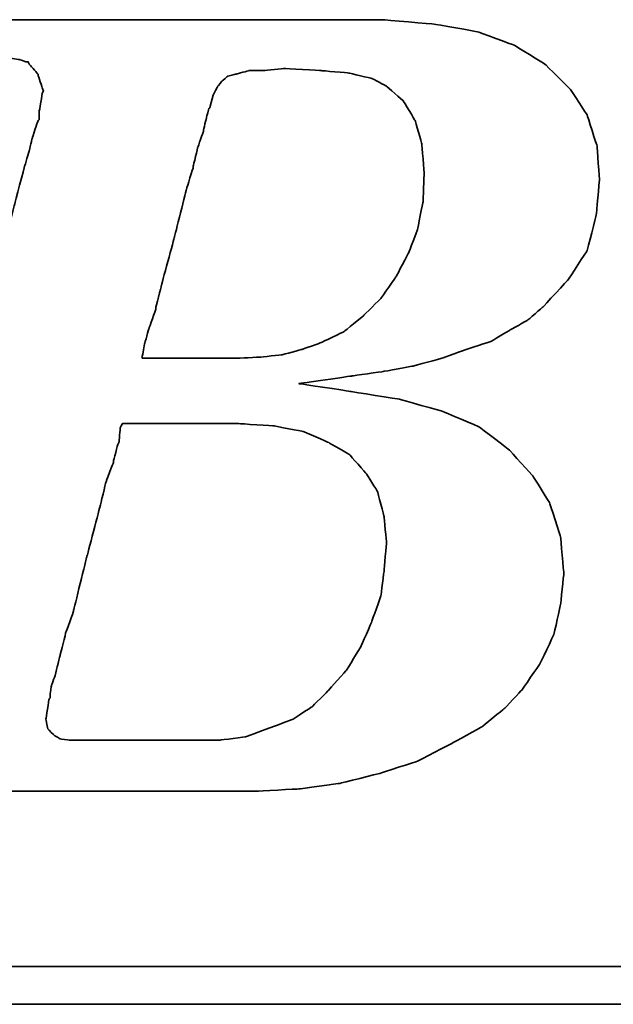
# Model space of a CAD drawing. Header units: millimetres. Extents: x -75 to 179, y -404 to -275.
# Tile 30 of 47: x 94.48 to 96.66, y -337.91 to -334.3. Entities that reach past the tile are written whole.
import ezdxf

# ---------------------------------------------------------------- set-up
doc = ezdxf.new("R2010")
doc.units = ezdxf.units.MM
doc.header["$LTSCALE"] = 0.1
doc.layers.add('CHA', color=7, linetype='CONTINUOUS')
doc.layers.add('layer 1', color=7, linetype='CONTINUOUS')

# ---------------------------------------------------------------- blocks, each defined once
blk = doc.blocks.new('TBI MOTION logo(完整正式版)')
at = {"layer": 'layer 1', "color": 22, "lineweight": 35}
for points, knots in [([(-64.65375, -6.86375), (-64.65375, -6.86375), (-64.84375, -7.29625), (-64.84375, -7.29625), (-64.84375, -7.29625), (-64.84375, -7.29625), (-64.86875, -7.34375), (-64.86875, -7.34375), (-64.86875, -7.34375), (-64.86875, -7.34375), (-64.86875, -7.36875), (-64.86875, -7.36875), (-64.86875, -7.36875), (-64.86875, -7.36875), (-65.15375, -7.65375), (-65.15375, -7.65375), (-65.15375, -7.65375), (-65.15375, -7.65375), (-65.17875, -7.65375), (-65.17875, -7.65375), (-65.17875, -7.65375), (-65.17875, -7.65375), (-65.20375, -7.67875), (-65.20375, -7.67875), (-65.20375, -7.67875), (-65.20375, -7.67875), (-65.58875, -7.87125), (-65.58875, -7.87125), (-65.58875, -7.87125), (-65.58875, -7.87125), (-65.63375, -7.87125), (-65.63375, -7.87125), (-65.63375, -7.87125), (-65.63375, -7.87125), (-65.65875, -7.89375), (-65.65875, -7.89375), (-65.65875, -7.89375), (-65.65875, -7.89375), (-66.09375, -7.94375), (-66.09375, -7.94375), (-66.09375, -7.94375), (-66.09375, -7.94375), (-66.11375, -7.94375), (-66.11375, -7.94375), (-66.11375, -7.94375), (-66.11375, -7.94375), (-66.16375, -7.94375), (-66.16375, -7.94375), (-66.16375, -7.94375), (-66.16375, -7.94375), (-66.30875, -7.94375), (-66.30875, -7.94375), (-66.30875, -7.94375), (-66.30875, -7.94375), (-66.69375, -7.94375), (-66.69375, -7.94375), (-66.69375, -7.94375), (-66.69375, -7.94375), (-67.07375, -7.94375), (-67.07375, -7.94375), (-67.07375, -7.94375), (-67.07375, -7.94375), (-67.12375, -7.94375), (-67.12375, -7.94375), (-67.12375, -7.94375), (-67.12375, -7.94375), (-67.12375, -7.96625), (-67.12375, -7.96625), (-67.12375, -7.96625), (-67.12375, -7.96625), (-67.14875, -7.99125), (-67.14875, -7.99125), (-67.14875, -7.99125), (-67.14875, -7.99125), (-67.24375, -8.34875), (-67.24375, -8.34875), (-67.24375, -8.34875), (-67.24375, -8.34875), (-67.31375, -8.68625), (-67.31375, -8.68625), (-67.31375, -8.68625), (-67.31375, -8.68625), (-67.26875, -8.68625), (-67.26875, -8.68625), (-67.26875, -8.68625), (-67.26875, -8.68625), (-67.07375, -8.68625), (-67.07375, -8.68625), (-67.07375, -8.68625), (-67.07375, -8.68625), (-66.54875, -8.68625), (-66.54875, -8.68625), (-66.54875, -8.68625), (-66.54875, -8.68625), (-65.82625, -8.68625), (-65.82625, -8.68625), (-65.82625, -8.68625), (-65.82625, -8.68625), (-65.01375, -8.68625), (-65.01375, -8.68625), (-65.01375, -8.68625), (-65.01375, -8.68625), (-64.05375, -8.68625), (-64.05375, -8.68625), (-64.05375, -8.68625), (-64.05375, -8.68625), (-62.08375, -8.68625), (-62.08375, -8.68625), (-62.08375, -8.68625), (-62.08375, -8.68625), (-60.06875, -8.68625), (-60.06875, -8.68625), (-60.06875, -8.68625), (-60.06875, -8.68625), (-59.10875, -8.68625), (-59.10875, -8.68625), (-59.10875, -8.68625), (-59.10875, -8.68625), (-58.29375, -8.68625), (-58.29375, -8.68625), (-58.29375, -8.68625), (-58.29375, -8.68625), (-57.57375, -8.68625), (-57.57375, -8.68625), (-57.57375, -8.68625), (-57.57375, -8.68625), (-57.04875, -8.68625), (-57.04875, -8.68625), (-57.04875, -8.68625), (-57.04875, -8.68625), (-56.85375, -8.68625), (-56.85375, -8.68625), (-56.85375, -8.68625), (-56.85375, -8.68625), (-56.70875, -8.68625), (-56.70875, -8.68625), (-56.70875, -8.68625), (-56.70875, -8.68625), (-56.61375, -8.68625), (-56.61375, -8.68625), (-56.61375, -8.68625), (-56.61375, -8.68625), (-56.56875, -8.68625), (-56.56875, -8.68625), (-56.56875, -8.68625), (-56.56875, -8.68625), (-55.65375, -8.63875), (-55.65375, -8.63875), (-55.65375, -8.63875), (-55.65375, -8.63875), (-54.76875, -8.51875), (-54.76875, -8.51875), (-54.76875, -8.51875), (-54.76875, -8.51875), (-53.90375, -8.30375), (-53.90375, -8.30375), (-53.90375, -8.30375), (-53.90375, -8.30375), (-53.08875, -8.03875), (-53.08875, -8.03875), (-53.08875, -8.03875), (-53.08875, -8.03875), (-52.34375, -7.65375), (-52.34375, -7.65375), (-52.34375, -7.65375), (-52.34375, -7.65375), (-51.69875, -7.29625), (-51.69875, -7.29625), (-51.69875, -7.29625), (-51.69875, -7.29625), (-51.21875, -6.91125), (-51.21875, -6.91125), (-51.21875, -6.91125), (-51.21875, -6.91125), (-50.83375, -6.50375), (-50.83375, -6.50375), (-50.83375, -6.50375), (-50.83375, -6.50375), (-50.44875, -5.94875), (-50.44875, -5.94875), (-50.44875, -5.94875), (-50.44875, -5.94875), (-50.13875, -5.30375), (-50.13875, -5.30375), (-50.13875, -5.30375), (-50.13875, -5.30375), (-49.99375, -4.65375), (-49.99375, -4.65375), (-49.99375, -4.65375), (-49.99375, -4.65375), (-49.92375, -3.98375), (-49.92375, -3.98375), (-49.92375, -3.98375), (-49.92375, -3.98375), (-49.99375, -3.19374), (-49.99375, -3.19374), (-49.99375, -3.19374), (-49.99375, -3.19374), (-50.23374, -2.44874), (-50.23374, -2.44874), (-50.23374, -2.44874), (-50.23374, -2.44874), (-50.59375, -1.87374), (-50.59375, -1.87374), (-50.59375, -1.87374), (-50.59375, -1.87374), (-51.09875, -1.31874), (-51.09875, -1.31874), (-51.09875, -1.31874), (-51.09875, -1.31874), (-51.74375, -0.81875), (-51.74375, -0.81875), (-51.74375, -0.81875), (-51.74375, -0.81875), (-52.53875, -0.48125), (-52.53875, -0.48125), (-52.53875, -0.48125), (-52.53875, -0.48125), (-53.47375, -0.21875), (-53.47375, -0.21875), (-53.47375, -0.21875), (-53.47375, -0.21875), (-54.52875, -0.04874), (-54.52875, -0.04874), (-54.52875, -0.04874), (-54.52875, -0.04874), (-55.65375, 0.12125), (-55.65375, 0.12125), (-55.65375, 0.12125), (-55.65375, 0.12125), (-54.50375, 0.28624), (-54.50375, 0.28624), (-54.50375, 0.28624), (-54.50375, 0.28624), (-53.83375, 0.38124), (-53.83375, 0.38124), (-53.83375, 0.38124), (-53.83375, 0.38124), (-53.18375, 0.50125), (-53.18375, 0.50125), (-53.18375, 0.50125), (-53.18375, 0.50125), (-52.55875, 0.66874), (-52.55875, 0.66874), (-52.55875, 0.66874), (-52.55875, 0.66874), (-52.03375, 0.86124), (-52.03375, 0.86124), (-52.03375, 0.86124), (-52.03375, 0.86124), (-51.50374, 1.03124), (-51.50374, 1.03124), (-51.50374, 1.03124), (-51.50374, 1.03124), (-51.09875, 1.27125), (-51.09875, 1.27125), (-51.09875, 1.27125), (-51.09875, 1.27125), (-50.71375, 1.48624), (-50.71375, 1.48624), (-50.71375, 1.48624), (-50.71375, 1.48624), (-50.37625, 1.77625), (-50.37625, 1.77625), (-50.37625, 1.77625), (-50.37625, 1.77625), (-49.82375, 2.37625), (-49.82375, 2.37625), (-49.82375, 2.37625), (-49.82375, 2.37625), (-49.41875, 2.99625), (-49.41875, 2.99625), (-49.41875, 2.99625), (-49.41875, 2.99625), (-49.22375, 3.76625), (-49.22375, 3.76625), (-49.22375, 3.76625), (-49.22375, 3.76625), (-49.15375, 4.50874), (-49.15375, 4.50874), (-49.15375, 4.50874), (-49.15375, 4.50874), (-49.20375, 5.25125), (-49.20375, 5.25125), (-49.20375, 5.25125), (-49.20375, 5.25125), (-49.41875, 5.92625), (-49.41875, 5.92625), (-49.41875, 5.92625), (-49.41875, 5.92625), (-49.77875, 6.47625), (-49.77875, 6.47625), (-49.77875, 6.47625), (-49.77875, 6.47625), (-50.33125, 7.02624), (-50.33125, 7.02624), (-50.33125, 7.02624), (-50.33125, 7.02624), (-51.00125, 7.43625), (-51.00125, 7.43625), (-51.00125, 7.43625), (-51.00125, 7.43625), (-51.79375, 7.72625), (-51.79375, 7.72625), (-51.79375, 7.72625), (-51.79375, 7.72625), (-52.72875, 7.89124), (-52.72875, 7.89124), (-52.72875, 7.89124), (-52.72875, 7.89124), (-53.83375, 7.98625), (-53.83375, 7.98625), (-53.83375, 7.98625), (-53.83375, 7.98625), (-53.92875, 7.98625), (-53.92875, 7.98625), (-53.92875, 7.98625), (-53.92875, 7.98625), (-54.26375, 7.98625), (-54.26375, 7.98625), (-54.26375, 7.98625), (-54.26375, 7.98625), (-54.74375, 7.98625), (-54.74375, 7.98625), (-54.74375, 7.98625), (-54.74375, 7.98625), (-55.36875, 7.98625), (-55.36875, 7.98625), (-55.36875, 7.98625), (-55.36875, 7.98625), (-56.13375, 7.98625), (-56.13375, 7.98625), (-56.13375, 7.98625), (-56.13375, 7.98625), (-56.94875, 7.98625), (-56.94875, 7.98625), (-56.94875, 7.98625), (-56.94875, 7.98625), (-58.77625, 7.98625), (-58.77625, 7.98625), (-58.77625, 7.98625), (-58.77625, 7.98625), (-60.59875, 7.98625), (-60.59875, 7.98625), (-60.59875, 7.98625), (-60.59875, 7.98625), (-61.41375, 7.98625), (-61.41375, 7.98625), (-61.41375, 7.98625), (-61.41375, 7.98625), (-62.17875, 7.98625), (-62.17875, 7.98625), (-62.17875, 7.98625), (-62.17875, 7.98625), (-62.80375, 7.98625), (-62.80375, 7.98625), (-62.80375, 7.98625), (-62.80375, 7.98625), (-63.30625, 7.98625), (-63.30625, 7.98625), (-63.30625, 7.98625), (-63.30625, 7.98625), (-63.57375, 7.98625), (-63.57375, 7.98625), (-63.57375, 7.98625), (-63.57375, 7.98625), (-63.57375, 7.96375), (-63.57375, 7.96375), (-63.57375, 7.96375), (-63.57375, 7.96375), (-63.59875, 7.94125), (-63.59875, 7.94125), (-63.59875, 7.94125), (-63.59875, 7.94125), (-63.69375, 7.55625), (-63.69375, 7.55625), (-63.69375, 7.55625), (-63.69375, 7.55625), (-63.76375, 7.24624), (-63.76375, 7.24624), (-63.76375, 7.24624), (-63.76375, 7.24624), (-63.23875, 7.24624), (-63.23875, 7.24624), (-63.23875, 7.24624), (-63.23875, 7.24624), (-62.75875, 7.24624), (-62.75875, 7.24624), (-62.75875, 7.24624), (-62.75875, 7.24624), (-62.61125, 7.24624), (-62.61125, 7.24624), (-62.61125, 7.24624), (-62.61125, 7.24624), (-62.56625, 7.24624), (-62.56625, 7.24624), (-62.56625, 7.24624), (-62.56625, 7.24624), (-62.22875, 7.24624), (-62.22875, 7.24624), (-62.22875, 7.24624), (-62.22875, 7.24624), (-62.20375, 7.24624), (-62.20375, 7.24624), (-62.20375, 7.24624), (-62.20375, 7.24624), (-62.17875, 7.21875), (-62.17875, 7.21875), (-62.17875, 7.21875), (-62.17875, 7.21875), (-61.96375, 7.17125), (-61.96375, 7.17125), (-61.96375, 7.17125), (-61.96375, 7.17125), (-61.72375, 7.12624), (-61.72375, 7.12624), (-61.72375, 7.12624), (-61.72375, 7.12624), (-61.70375, 7.12624), (-61.70375, 7.12624), (-61.70375, 7.12624), (-61.70375, 7.12624), (-61.55875, 7.07624), (-61.55875, 7.07624), (-61.55875, 7.07624), (-61.55875, 7.07624), (-61.50875, 7.07624), (-61.50875, 7.07624), (-61.50875, 7.07624), (-61.50875, 7.07624), (-61.48375, 7.02624), (-61.48375, 7.02624), (-61.48375, 7.02624), (-61.48375, 7.02624), (-61.31875, 6.83375), (-61.31875, 6.83375), (-61.31875, 6.83375), (-61.31875, 6.83375), (-61.29375, 6.81125), (-61.29375, 6.81125), (-61.29375, 6.81125), (-61.29375, 6.81125), (-61.29375, 6.78625), (-61.29375, 6.78625), (-61.29375, 6.78625), (-61.29375, 6.78625), (-61.19875, 6.50124), (-61.19875, 6.50124), (-61.19875, 6.50124), (-61.19875, 6.50124), (-61.17375, 6.45124), (-61.17375, 6.45124), (-61.17375, 6.45124), (-61.17375, 6.45124), (-61.19875, 6.40625), (-61.19875, 6.40625), (-61.19875, 6.40625), (-61.19875, 6.40625), (-61.26875, 5.99624), (-61.26875, 5.99624), (-61.26875, 5.99624), (-61.26875, 5.99624), (-61.26875, 5.85125), (-61.26875, 5.85125), (-61.26875, 5.85125), (-61.26875, 5.85125), (-61.26875, 5.82625), (-61.26875, 5.82625), (-61.26875, 5.82625), (-61.26875, 5.82625), (-61.29375, 5.80625), (-61.29375, 5.80625), (-61.29375, 5.80625), (-61.29375, 5.80625), (-61.34125, 5.66125), (-61.34125, 5.66125), (-61.34125, 5.66125), (-61.34125, 5.66125), (-61.41375, 5.44625), (-61.41375, 5.44625), (-61.41375, 5.44625), (-61.41375, 5.44625), (-61.48375, 5.15625), (-61.48375, 5.15625), (-61.48375, 5.15625), (-61.48375, 5.15625), (-61.58375, 4.82124), (-61.58375, 4.82124), (-61.58375, 4.82124), (-61.58375, 4.82124), (-61.79875, 4.00375), (-61.79875, 4.00375), (-61.79875, 4.00375), (-61.79875, 4.00375), (-62.05875, 2.99625), (-62.05875, 2.99625), (-62.05875, 2.99625), (-62.05875, 2.99625), (-62.34875, 1.91625), (-62.34875, 1.91625), (-62.34875, 1.91625), (-62.34875, 1.91625), (-62.97375, -0.41124), (-62.97375, -0.41124), (-62.97375, -0.41124), (-62.97375, -0.41124), (-63.59875, -2.75875), (-63.59875, -2.75875), (-63.59875, -2.75875), (-63.59875, -2.75875), (-63.88375, -3.86374), (-63.88375, -3.86374), (-63.88375, -3.86374), (-63.88375, -3.86374), (-64.14875, -4.82374), (-64.14875, -4.82374), (-64.14875, -4.82374), (-64.14875, -4.82374), (-64.36375, -5.64125), (-64.36375, -5.64125), (-64.36375, -5.64125), (-64.36375, -5.64125), (-64.43625, -5.97625), (-64.43625, -5.97625), (-64.43625, -5.97625), (-64.43625, -5.97625), (-64.50875, -6.28625), (-64.50875, -6.28625), (-64.50875, -6.28625), (-64.50875, -6.28625), (-64.50875, -6.30875), (-64.50875, -6.30875), (-64.50875, -6.30875), (-64.50875, -6.30875), (-64.57875, -6.50375), (-64.57875, -6.50375), (-64.57875, -6.50375), (-64.57875, -6.50375), (-64.62875, -6.69625), (-64.62875, -6.69625), (-64.62875, -6.69625), (-64.62875, -6.69625), (-64.62875, -6.76875), (-64.62875, -6.76875), (-64.62875, -6.76875), (-64.62875, -6.76875), (-64.62875, -6.81375), (-64.62875, -6.81375), (-64.62875, -6.81375), (-64.62875, -6.81375), (-64.62875, -6.83875), (-64.62875, -6.83875), (-64.62875, -6.83875), (-64.62875, -6.83875), (-64.65375, -6.86375), (-64.65375, -6.86375)], [0, 0, 0, 0, 0.00719424, 0.00719424, 0.00719424, 0.00719425, 0.01438849, 0.01438849, 0.01438849, 0.0143885, 0.02158273, 0.02158273, 0.02158273, 0.02158274, 0.02877698, 0.02877698, 0.02877698, 0.02877699, 0.03597122, 0.03597122, 0.03597122, 0.03597123, 0.04316547, 0.04316547, 0.04316547, 0.04316548, 0.05035971, 0.05035971, 0.05035971, 0.05035972, 0.05755396, 0.05755396, 0.05755396, 0.05755397, 0.0647482, 0.0647482, 0.0647482, 0.06474821, 0.07194245, 0.07194245, 0.07194245, 0.07194246, 0.07913669, 0.07913669, 0.07913669, 0.0791367, 0.08633094, 0.08633094, 0.08633094, 0.08633095, 0.09352518, 0.09352518, 0.09352518, 0.09352519, 0.10071942, 0.10071942, 0.10071942, 0.10071943, 0.10791367, 0.10791367, 0.10791367, 0.10791368, 0.11510791, 0.11510791, 0.11510791, 0.11510792, 0.12230216, 0.12230216, 0.12230216, 0.12230217, 0.1294964, 0.1294964, 0.1294964, 0.12949641, 0.13669065, 0.13669065, 0.13669065, 0.13669066, 0.14388489, 0.14388489, 0.14388489, 0.1438849, 0.15107914, 0.15107914, 0.15107914, 0.15107915, 0.15827338, 0.15827338, 0.15827338, 0.15827339, 0.16546763, 0.16546763, 0.16546763, 0.16546764, 0.17266187, 0.17266187, 0.17266187, 0.17266188, 0.17985612, 0.17985612, 0.17985612, 0.17985613, 0.18705036, 0.18705036, 0.18705036, 0.18705037, 0.1942446, 0.1942446, 0.1942446, 0.19424461, 0.20143885, 0.20143885, 0.20143885, 0.20143886, 0.20863309, 0.20863309, 0.20863309, 0.2086331, 0.21582734, 0.21582734, 0.21582734, 0.21582735, 0.22302158, 0.22302158, 0.22302158, 0.22302159, 0.23021583, 0.23021583, 0.23021583, 0.23021584, 0.23741007, 0.23741007, 0.23741007, 0.23741008, 0.24460432, 0.24460432, 0.24460432, 0.24460433, 0.25179856, 0.25179856, 0.25179856, 0.25179857, 0.25899281, 0.25899281, 0.25899281, 0.25899282, 0.26618705, 0.26618705, 0.26618705, 0.26618706, 0.27338129, 0.27338129, 0.27338129, 0.2733813, 0.28057554, 0.28057554, 0.28057554, 0.28057555, 0.28776978, 0.28776978, 0.28776978, 0.28776979, 0.29496403, 0.29496403, 0.29496403, 0.29496404, 0.30215827, 0.30215827, 0.30215827, 0.30215828, 0.30935252, 0.30935252, 0.30935252, 0.30935253, 0.31654676, 0.31654676, 0.31654676, 0.31654677, 0.32374101, 0.32374101, 0.32374101, 0.32374102, 0.33093525, 0.33093525, 0.33093525, 0.33093526, 0.3381295, 0.3381295, 0.3381295, 0.33812951, 0.34532374, 0.34532374, 0.34532374, 0.34532375, 0.35251799, 0.35251799, 0.35251799, 0.352518, 0.35971223, 0.35971223, 0.35971223, 0.35971224, 0.36690647, 0.36690647, 0.36690647, 0.36690648, 0.37410072, 0.37410072, 0.37410072, 0.37410073, 0.38129496, 0.38129496, 0.38129496, 0.38129497, 0.38848921, 0.38848921, 0.38848921, 0.38848922, 0.39568345, 0.39568345, 0.39568345, 0.39568346, 0.4028777, 0.4028777, 0.4028777, 0.40287771, 0.41007194, 0.41007194, 0.41007194, 0.41007195, 0.41726619, 0.41726619, 0.41726619, 0.4172662, 0.42446043, 0.42446043, 0.42446043, 0.42446044, 0.43165468, 0.43165468, 0.43165468, 0.43165469, 0.43884892, 0.43884892, 0.43884892, 0.43884893, 0.44604317, 0.44604317, 0.44604317, 0.44604318, 0.45323741, 0.45323741, 0.45323741, 0.45323742, 0.46043165, 0.46043165, 0.46043165, 0.46043166, 0.4676259, 0.4676259, 0.4676259, 0.46762591, 0.47482014, 0.47482014, 0.47482014, 0.47482015, 0.48201439, 0.48201439, 0.48201439, 0.4820144, 0.48920863, 0.48920863, 0.48920863, 0.48920864, 0.49640288, 0.49640288, 0.49640288, 0.49640289, 0.50359712, 0.50359712, 0.50359712, 0.50359713, 0.51079137, 0.51079137, 0.51079137, 0.51079138, 0.51798561, 0.51798561, 0.51798561, 0.51798562, 0.52517986, 0.52517986, 0.52517986, 0.52517987, 0.5323741, 0.5323741, 0.5323741, 0.53237411, 0.53956835, 0.53956835, 0.53956835, 0.53956836, 0.54676259, 0.54676259, 0.54676259, 0.5467626, 0.55395683, 0.55395683, 0.55395683, 0.55395684, 0.56115108, 0.56115108, 0.56115108, 0.56115109, 0.56834532, 0.56834532, 0.56834532, 0.56834533, 0.57553957, 0.57553957, 0.57553957, 0.57553958, 0.58273381, 0.58273381, 0.58273381, 0.58273382, 0.58992806, 0.58992806, 0.58992806, 0.58992807, 0.5971223, 0.5971223, 0.5971223, 0.59712231, 0.60431655, 0.60431655, 0.60431655, 0.60431656, 0.61151079, 0.61151079, 0.61151079, 0.6115108, 0.61870504, 0.61870504, 0.61870504, 0.61870505, 0.62589928, 0.62589928, 0.62589928, 0.62589929, 0.63309353, 0.63309353, 0.63309353, 0.63309354, 0.64028777, 0.64028777, 0.64028777, 0.64028778, 0.64748201, 0.64748201, 0.64748201, 0.64748202, 0.65467626, 0.65467626, 0.65467626, 0.65467627, 0.6618705, 0.6618705, 0.6618705, 0.66187051, 0.66906475, 0.66906475, 0.66906475, 0.66906476, 0.67625899, 0.67625899, 0.67625899, 0.676259, 0.68345324, 0.68345324, 0.68345324, 0.68345325, 0.69064748, 0.69064748, 0.69064748, 0.69064749, 0.69784173, 0.69784173, 0.69784173, 0.69784174, 0.70503597, 0.70503597, 0.70503597, 0.70503598, 0.71223022, 0.71223022, 0.71223022, 0.71223023, 0.71942446, 0.71942446, 0.71942446, 0.71942447, 0.72661871, 0.72661871, 0.72661871, 0.72661872, 0.73381295, 0.73381295, 0.73381295, 0.73381296, 0.74100719, 0.74100719, 0.74100719, 0.7410072, 0.74820144, 0.74820144, 0.74820144, 0.74820145, 0.75539568, 0.75539568, 0.75539568, 0.75539569, 0.76258993, 0.76258993, 0.76258993, 0.76258994, 0.76978417, 0.76978417, 0.76978417, 0.76978418, 0.77697842, 0.77697842, 0.77697842, 0.77697843, 0.78417266, 0.78417266, 0.78417266, 0.78417267, 0.79136691, 0.79136691, 0.79136691, 0.79136692, 0.79856115, 0.79856115, 0.79856115, 0.79856116, 0.8057554, 0.8057554, 0.8057554, 0.80575541, 0.81294964, 0.81294964, 0.81294964, 0.81294965, 0.82014388, 0.82014388, 0.82014388, 0.82014389, 0.82733813, 0.82733813, 0.82733813, 0.82733814, 0.83453237, 0.83453237, 0.83453237, 0.83453238, 0.84172662, 0.84172662, 0.84172662, 0.84172663, 0.84892086, 0.84892086, 0.84892086, 0.84892087, 0.85611511, 0.85611511, 0.85611511, 0.85611512, 0.86330935, 0.86330935, 0.86330935, 0.86330936, 0.8705036, 0.8705036, 0.8705036, 0.87050361, 0.87769784, 0.87769784, 0.87769784, 0.87769785, 0.88489209, 0.88489209, 0.88489209, 0.8848921, 0.89208633, 0.89208633, 0.89208633, 0.89208634, 0.89928058, 0.89928058, 0.89928058, 0.89928059, 0.90647482, 0.90647482, 0.90647482, 0.90647483, 0.91366906, 0.91366906, 0.91366906, 0.91366907, 0.92086331, 0.92086331, 0.92086331, 0.92086332, 0.92805755, 0.92805755, 0.92805755, 0.92805756, 0.9352518, 0.9352518, 0.9352518, 0.93525181, 0.94244604, 0.94244604, 0.94244604, 0.94244605, 0.94964029, 0.94964029, 0.94964029, 0.9496403, 0.95683453, 0.95683453, 0.95683453, 0.95683454, 0.96402878, 0.96402878, 0.96402878, 0.96402879, 0.97122302, 0.97122302, 0.97122302, 0.97122303, 0.97841727, 0.97841727, 0.97841727, 0.97841728, 0.98561151, 0.98561151, 0.98561151, 0.98561152, 0.99280576, 0.99280576, 0.99280576, 0.99280577, 1, 1, 1, 1]), ([(-57.50375, 6.35625), (-57.50375, 6.35625), (-57.57375, 6.11625), (-57.57375, 6.11625), (-57.57375, 6.11625), (-57.57375, 6.11625), (-57.57375, 6.09125), (-57.57375, 6.09125), (-57.57375, 6.09125), (-57.57375, 6.09125), (-57.59875, 6.06625), (-57.59875, 6.06625), (-57.59875, 6.06625), (-57.59875, 6.06625), (-57.64875, 5.87625), (-57.64875, 5.87625), (-57.64875, 5.87625), (-57.64875, 5.87625), (-57.71875, 5.58875), (-57.71875, 5.58875), (-57.71875, 5.58875), (-57.71875, 5.58875), (-57.71875, 5.56625), (-57.71875, 5.56625), (-57.71875, 5.56625), (-57.71875, 5.56625), (-57.83875, 5.23125), (-57.83875, 5.23125), (-57.83875, 5.23125), (-57.83875, 5.23125), (-57.93625, 4.82124), (-57.93625, 4.82124), (-57.93625, 4.82124), (-57.93625, 4.82124), (-57.93625, 4.79624), (-57.93625, 4.79624), (-57.93625, 4.79624), (-57.93625, 4.79624), (-58.07875, 4.34125), (-58.07875, 4.34125), (-58.07875, 4.34125), (-58.07875, 4.34125), (-58.34375, 3.28625), (-58.34375, 3.28625), (-58.34375, 3.28625), (-58.34375, 3.28625), (-58.62875, 2.23124), (-58.62875, 2.23124), (-58.62875, 2.23124), (-58.62875, 2.23124), (-58.74875, 1.75125), (-58.74875, 1.75125), (-58.74875, 1.75125), (-58.74875, 1.75125), (-58.74875, 1.72625), (-58.74875, 1.72625), (-58.74875, 1.72625), (-58.74875, 1.72625), (-58.89375, 1.31625), (-58.89375, 1.31625), (-58.89375, 1.31625), (-58.89375, 1.31625), (-58.98875, 0.98124), (-58.98875, 0.98124), (-58.98875, 0.98124), (-58.98875, 0.98124), (-59.03875, 0.71625), (-59.03875, 0.71625), (-59.03875, 0.71625), (-59.03875, 0.71625), (-59.03875, 0.66874), (-59.03875, 0.66874), (-59.03875, 0.66874), (-59.03875, 0.66874), (-58.91875, 0.66874), (-58.91875, 0.66874), (-58.91875, 0.66874), (-58.91875, 0.66874), (-58.53375, 0.66874), (-58.53375, 0.66874), (-58.53375, 0.66874), (-58.53375, 0.66874), (-58.10375, 0.66874), (-58.10375, 0.66874), (-58.10375, 0.66874), (-58.10375, 0.66874), (-57.66875, 0.66874), (-57.66875, 0.66874), (-57.66875, 0.66874), (-57.66875, 0.66874), (-57.33375, 0.66874), (-57.33375, 0.66874), (-57.33375, 0.66874), (-57.33375, 0.66874), (-57.09375, 0.66874), (-57.09375, 0.66874), (-57.09375, 0.66874), (-57.09375, 0.66874), (-56.99875, 0.66874), (-56.99875, 0.66874), (-56.99875, 0.66874), (-56.99875, 0.66874), (-56.49375, 0.69374), (-56.49375, 0.69374), (-56.49375, 0.69374), (-56.49375, 0.69374), (-56.01375, 0.74374), (-56.01375, 0.74374), (-56.01375, 0.74374), (-56.01375, 0.74374), (-55.58375, 0.86124), (-55.58375, 0.86124), (-55.58375, 0.86124), (-55.58375, 0.86124), (-55.17375, 1.00624), (-55.17375, 1.00624), (-55.17375, 1.00624), (-55.17375, 1.00624), (-54.67375, 1.24625), (-54.67375, 1.24625), (-54.67375, 1.24625), (-54.67375, 1.24625), (-54.26375, 1.58124), (-54.26375, 1.58124), (-54.26375, 1.58124), (-54.26375, 1.58124), (-53.87875, 1.96374), (-53.87875, 1.96374), (-53.87875, 1.96374), (-53.87875, 1.96374), (-53.54375, 2.44625), (-53.54375, 2.44625), (-53.54375, 2.44625), (-53.54375, 2.44625), (-53.27875, 2.95125), (-53.27875, 2.95125), (-53.27875, 2.95125), (-53.27875, 2.95125), (-53.08875, 3.45124), (-53.08875, 3.45124), (-53.08875, 3.45124), (-53.08875, 3.45124), (-52.96875, 4.05124), (-52.96875, 4.05124), (-52.96875, 4.05124), (-52.96875, 4.05124), (-52.94375, 4.65125), (-52.94375, 4.65125), (-52.94375, 4.65125), (-52.94375, 4.65125), (-52.99375, 5.30125), (-52.99375, 5.30125), (-52.99375, 5.30125), (-52.99375, 5.30125), (-53.13875, 5.80625), (-53.13875, 5.80625), (-53.13875, 5.80625), (-53.13875, 5.80625), (-53.39875, 6.23625), (-53.39875, 6.23625), (-53.39875, 6.23625), (-53.39875, 6.23625), (-53.75875, 6.54875), (-53.75875, 6.54875), (-53.75875, 6.54875), (-53.75875, 6.54875), (-54.07375, 6.71625), (-54.07375, 6.71625), (-54.07375, 6.71625), (-54.07375, 6.71625), (-54.57375, 6.83375), (-54.57375, 6.83375), (-54.57375, 6.83375), (-54.57375, 6.83375), (-55.17375, 6.88625), (-55.17375, 6.88625), (-55.17375, 6.88625), (-55.17375, 6.88625), (-55.96875, 6.93125), (-55.96875, 6.93125), (-55.96875, 6.93125), (-55.96875, 6.93125), (-56.39875, 6.88625), (-56.39875, 6.88625), (-56.39875, 6.88625), (-56.39875, 6.88625), (-56.42125, 6.88625), (-56.42125, 6.88625), (-56.42125, 6.88625), (-56.42125, 6.88625), (-56.73375, 6.88625), (-56.73375, 6.88625), (-56.73375, 6.88625), (-56.73375, 6.88625), (-56.99875, 6.81125), (-56.99875, 6.81125), (-56.99875, 6.81125), (-56.99875, 6.81125), (-57.02375, 6.81125), (-57.02375, 6.81125), (-57.02375, 6.81125), (-57.02375, 6.81125), (-57.18875, 6.76625), (-57.18875, 6.76625), (-57.18875, 6.76625), (-57.18875, 6.76625), (-57.30875, 6.66625), (-57.30875, 6.66625), (-57.30875, 6.66625), (-57.30875, 6.66625), (-57.40875, 6.54875), (-57.40875, 6.54875), (-57.40875, 6.54875), (-57.40875, 6.54875), (-57.50375, 6.35625), (-57.50375, 6.35625)], [0, 0, 0, 0, 0.01851852, 0.01851852, 0.01851852, 0.01851853, 0.03703704, 0.03703704, 0.03703704, 0.03703705, 0.05555556, 0.05555556, 0.05555556, 0.05555557, 0.07407407, 0.07407407, 0.07407407, 0.07407408, 0.09259259, 0.09259259, 0.09259259, 0.0925926, 0.11111111, 0.11111111, 0.11111111, 0.11111112, 0.12962963, 0.12962963, 0.12962963, 0.12962964, 0.14814815, 0.14814815, 0.14814815, 0.14814816, 0.16666667, 0.16666667, 0.16666667, 0.16666668, 0.18518519, 0.18518519, 0.18518519, 0.1851852, 0.2037037, 0.2037037, 0.2037037, 0.20370371, 0.22222222, 0.22222222, 0.22222222, 0.22222223, 0.24074074, 0.24074074, 0.24074074, 0.24074075, 0.25925926, 0.25925926, 0.25925926, 0.25925927, 0.27777778, 0.27777778, 0.27777778, 0.27777779, 0.2962963, 0.2962963, 0.2962963, 0.29629631, 0.31481481, 0.31481481, 0.31481481, 0.31481482, 0.33333333, 0.33333333, 0.33333333, 0.33333334, 0.35185185, 0.35185185, 0.35185185, 0.35185186, 0.37037037, 0.37037037, 0.37037037, 0.37037038, 0.38888889, 0.38888889, 0.38888889, 0.3888889, 0.40740741, 0.40740741, 0.40740741, 0.40740742, 0.42592593, 0.42592593, 0.42592593, 0.42592594, 0.44444444, 0.44444444, 0.44444444, 0.44444445, 0.46296296, 0.46296296, 0.46296296, 0.46296297, 0.48148148, 0.48148148, 0.48148148, 0.48148149, 0.5, 0.5, 0.5, 0.50000001, 0.51851852, 0.51851852, 0.51851852, 0.51851853, 0.53703704, 0.53703704, 0.53703704, 0.53703705, 0.55555556, 0.55555556, 0.55555556, 0.55555557, 0.57407407, 0.57407407, 0.57407407, 0.57407408, 0.59259259, 0.59259259, 0.59259259, 0.5925926, 0.61111111, 0.61111111, 0.61111111, 0.61111112, 0.62962963, 0.62962963, 0.62962963, 0.62962964, 0.64814815, 0.64814815, 0.64814815, 0.64814816, 0.66666667, 0.66666667, 0.66666667, 0.66666668, 0.68518519, 0.68518519, 0.68518519, 0.6851852, 0.7037037, 0.7037037, 0.7037037, 0.70370371, 0.72222222, 0.72222222, 0.72222222, 0.72222223, 0.74074074, 0.74074074, 0.74074074, 0.74074075, 0.75925926, 0.75925926, 0.75925926, 0.75925927, 0.77777778, 0.77777778, 0.77777778, 0.77777779, 0.7962963, 0.7962963, 0.7962963, 0.79629631, 0.81481481, 0.81481481, 0.81481481, 0.81481482, 0.83333333, 0.83333333, 0.83333333, 0.83333334, 0.85185185, 0.85185185, 0.85185185, 0.85185186, 0.87037037, 0.87037037, 0.87037037, 0.87037038, 0.88888889, 0.88888889, 0.88888889, 0.8888889, 0.90740741, 0.90740741, 0.90740741, 0.90740742, 0.92592593, 0.92592593, 0.92592593, 0.92592594, 0.94444444, 0.94444444, 0.94444444, 0.94444445, 0.96296296, 0.96296296, 0.96296296, 0.96296297, 0.98148148, 0.98148148, 0.98148148, 0.98148149, 1, 1, 1, 1]), ([(-61.03125, -6.57375), (-61.03125, -6.57375), (-61.03125, -6.67125), (-61.03125, -6.67125), (-61.03125, -6.67125), (-61.03125, -6.67125), (-61.05375, -6.69625), (-61.05375, -6.69625), (-61.05375, -6.69625), (-61.05375, -6.69625), (-61.12375, -7.12875), (-61.12375, -7.12875), (-61.12375, -7.12875), (-61.12375, -7.12875), (-61.07875, -7.34375), (-61.07875, -7.34375), (-61.07875, -7.34375), (-61.07875, -7.34375), (-60.93375, -7.48875), (-60.93375, -7.48875), (-60.93375, -7.48875), (-60.93375, -7.48875), (-60.81375, -7.55625), (-60.81375, -7.55625), (-60.81375, -7.55625), (-60.81375, -7.55625), (-60.62375, -7.58375), (-60.62375, -7.58375), (-60.62375, -7.58375), (-60.62375, -7.58375), (-60.30875, -7.58375), (-60.30875, -7.58375), (-60.30875, -7.58375), (-60.30875, -7.58375), (-59.97375, -7.58375), (-59.97375, -7.58375), (-59.97375, -7.58375), (-59.97375, -7.58375), (-59.87875, -7.58375), (-59.87875, -7.58375), (-59.87875, -7.58375), (-59.87875, -7.58375), (-59.63625, -7.58375), (-59.63625, -7.58375), (-59.63625, -7.58375), (-59.63625, -7.58375), (-58.96875, -7.58375), (-58.96875, -7.58375), (-58.96875, -7.58375), (-58.96875, -7.58375), (-58.29375, -7.58375), (-58.29375, -7.58375), (-58.29375, -7.58375), (-58.29375, -7.58375), (-58.05375, -7.58375), (-58.05375, -7.58375), (-58.05375, -7.58375), (-58.05375, -7.58375), (-57.98375, -7.58375), (-57.98375, -7.58375), (-57.98375, -7.58375), (-57.98375, -7.58375), (-57.35875, -7.58375), (-57.35875, -7.58375), (-57.35875, -7.58375), (-57.35875, -7.58375), (-56.78375, -7.50875), (-56.78375, -7.50875), (-56.78375, -7.50875), (-56.78375, -7.50875), (-56.27875, -7.31875), (-56.27875, -7.31875), (-56.27875, -7.31875), (-56.27875, -7.31875), (-55.77375, -7.12875), (-55.77375, -7.12875), (-55.77375, -7.12875), (-55.77375, -7.12875), (-55.36875, -6.86375), (-55.36875, -6.86375), (-55.36875, -6.86375), (-55.36875, -6.86375), (-55.00875, -6.50375), (-55.00875, -6.50375), (-55.00875, -6.50375), (-55.00875, -6.50375), (-54.62375, -6.06875), (-54.62375, -6.06875), (-54.62375, -6.06875), (-54.62375, -6.06875), (-54.31375, -5.56875), (-54.31375, -5.56875), (-54.31375, -5.56875), (-54.31375, -5.56875), (-54.07375, -5.01625), (-54.07375, -5.01625), (-54.07375, -5.01625), (-54.07375, -5.01625), (-53.87875, -4.46374), (-53.87875, -4.46374), (-53.87875, -4.46374), (-53.87875, -4.46374), (-53.80875, -3.91375), (-53.80875, -3.91375), (-53.80875, -3.91375), (-53.80875, -3.91375), (-53.75875, -3.31375), (-53.75875, -3.31375), (-53.75875, -3.31375), (-53.75875, -3.31375), (-53.80875, -2.75875), (-53.80875, -2.75875), (-53.80875, -2.75875), (-53.80875, -2.75875), (-53.95375, -2.20875), (-53.95375, -2.20875), (-53.95375, -2.20875), (-53.95375, -2.20875), (-54.19375, -1.82625), (-54.19375, -1.82625), (-54.19375, -1.82625), (-54.19375, -1.82625), (-54.55375, -1.41875), (-54.55375, -1.41875), (-54.55375, -1.41875), (-54.55375, -1.41875), (-55.00875, -1.15125), (-55.00875, -1.15125), (-55.00875, -1.15125), (-55.00875, -1.15125), (-55.56125, -0.91375), (-55.56125, -0.91375), (-55.56125, -0.91375), (-55.56125, -0.91375), (-56.18125, -0.79375), (-56.18125, -0.79375), (-56.18125, -0.79375), (-56.18125, -0.79375), (-56.94875, -0.74374), (-56.94875, -0.74374), (-56.94875, -0.74374), (-56.94875, -0.74374), (-56.99875, -0.74374), (-56.99875, -0.74374), (-56.99875, -0.74374), (-56.99875, -0.74374), (-57.09375, -0.74374), (-57.09375, -0.74374), (-57.09375, -0.74374), (-57.09375, -0.74374), (-57.38375, -0.74374), (-57.38375, -0.74374), (-57.38375, -0.74374), (-57.38375, -0.74374), (-57.76875, -0.74374), (-57.76875, -0.74374), (-57.76875, -0.74374), (-57.76875, -0.74374), (-58.24625, -0.74374), (-58.24625, -0.74374), (-58.24625, -0.74374), (-58.24625, -0.74374), (-58.72875, -0.74374), (-58.72875, -0.74374), (-58.72875, -0.74374), (-58.72875, -0.74374), (-59.20875, -0.74374), (-59.20875, -0.74374), (-59.20875, -0.74374), (-59.20875, -0.74374), (-59.46875, -0.74374), (-59.46875, -0.74374), (-59.46875, -0.74374), (-59.46875, -0.74374), (-59.51625, -0.83875), (-59.51625, -0.83875), (-59.51625, -0.83875), (-59.51625, -0.83875), (-59.54375, -1.15125), (-59.54375, -1.15125), (-59.54375, -1.15125), (-59.54375, -1.15125), (-59.56375, -1.17874), (-59.56375, -1.17874), (-59.56375, -1.17874), (-59.56375, -1.17874), (-59.66375, -1.55875), (-59.66375, -1.55875), (-59.66375, -1.55875), (-59.66375, -1.55875), (-59.66375, -1.58375), (-59.66375, -1.58375), (-59.66375, -1.58375), (-59.66375, -1.58375), (-59.82875, -2.01874), (-59.82875, -2.01874), (-59.82875, -2.01874), (-59.82875, -2.01874), (-59.94875, -2.52125), (-59.94875, -2.52125), (-59.94875, -2.52125), (-59.94875, -2.52125), (-60.23875, -3.62375), (-60.23875, -3.62375), (-60.23875, -3.62375), (-60.23875, -3.62375), (-60.52375, -4.77624), (-60.52375, -4.77624), (-60.52375, -4.77624), (-60.52375, -4.77624), (-60.52375, -4.79874), (-60.52375, -4.79874), (-60.52375, -4.79874), (-60.52375, -4.79874), (-60.69125, -5.25375), (-60.69125, -5.25375), (-60.69125, -5.25375), (-60.69125, -5.25375), (-60.81375, -5.73625), (-60.81375, -5.73625), (-60.81375, -5.73625), (-60.81375, -5.73625), (-60.90875, -6.11875), (-60.90875, -6.11875), (-60.90875, -6.11875), (-60.90875, -6.11875), (-60.90875, -6.14375), (-60.90875, -6.14375), (-60.90875, -6.14375), (-60.90875, -6.14375), (-61.00375, -6.40875), (-61.00375, -6.40875), (-61.00375, -6.40875), (-61.00375, -6.40875), (-61.03125, -6.57375), (-61.03125, -6.57375)], [0, 0, 0, 0, 0.01694915, 0.01694915, 0.01694915, 0.01694916, 0.03389831, 0.03389831, 0.03389831, 0.03389832, 0.05084746, 0.05084746, 0.05084746, 0.05084747, 0.06779661, 0.06779661, 0.06779661, 0.06779662, 0.08474576, 0.08474576, 0.08474576, 0.08474577, 0.10169492, 0.10169492, 0.10169492, 0.10169493, 0.11864407, 0.11864407, 0.11864407, 0.11864408, 0.13559322, 0.13559322, 0.13559322, 0.13559323, 0.15254237, 0.15254237, 0.15254237, 0.15254238, 0.16949153, 0.16949153, 0.16949153, 0.16949154, 0.18644068, 0.18644068, 0.18644068, 0.18644069, 0.20338983, 0.20338983, 0.20338983, 0.20338984, 0.22033898, 0.22033898, 0.22033898, 0.22033899, 0.23728814, 0.23728814, 0.23728814, 0.23728815, 0.25423729, 0.25423729, 0.25423729, 0.2542373, 0.27118644, 0.27118644, 0.27118644, 0.27118645, 0.28813559, 0.28813559, 0.28813559, 0.2881356, 0.30508475, 0.30508475, 0.30508475, 0.30508476, 0.3220339, 0.3220339, 0.3220339, 0.32203391, 0.33898305, 0.33898305, 0.33898305, 0.33898306, 0.3559322, 0.3559322, 0.3559322, 0.35593221, 0.37288136, 0.37288136, 0.37288136, 0.37288137, 0.38983051, 0.38983051, 0.38983051, 0.38983052, 0.40677966, 0.40677966, 0.40677966, 0.40677967, 0.42372881, 0.42372881, 0.42372881, 0.42372882, 0.44067797, 0.44067797, 0.44067797, 0.44067798, 0.45762712, 0.45762712, 0.45762712, 0.45762713, 0.47457627, 0.47457627, 0.47457627, 0.47457628, 0.49152542, 0.49152542, 0.49152542, 0.49152543, 0.50847458, 0.50847458, 0.50847458, 0.50847459, 0.52542373, 0.52542373, 0.52542373, 0.52542374, 0.54237288, 0.54237288, 0.54237288, 0.54237289, 0.55932203, 0.55932203, 0.55932203, 0.55932204, 0.57627119, 0.57627119, 0.57627119, 0.5762712, 0.59322034, 0.59322034, 0.59322034, 0.59322035, 0.61016949, 0.61016949, 0.61016949, 0.6101695, 0.62711864, 0.62711864, 0.62711864, 0.62711865, 0.6440678, 0.6440678, 0.6440678, 0.64406781, 0.66101695, 0.66101695, 0.66101695, 0.66101696, 0.6779661, 0.6779661, 0.6779661, 0.67796611, 0.69491525, 0.69491525, 0.69491525, 0.69491526, 0.71186441, 0.71186441, 0.71186441, 0.71186442, 0.72881356, 0.72881356, 0.72881356, 0.72881357, 0.74576271, 0.74576271, 0.74576271, 0.74576272, 0.76271186, 0.76271186, 0.76271186, 0.76271187, 0.77966102, 0.77966102, 0.77966102, 0.77966103, 0.79661017, 0.79661017, 0.79661017, 0.79661018, 0.81355932, 0.81355932, 0.81355932, 0.81355933, 0.83050847, 0.83050847, 0.83050847, 0.83050848, 0.84745763, 0.84745763, 0.84745763, 0.84745764, 0.86440678, 0.86440678, 0.86440678, 0.86440679, 0.88135593, 0.88135593, 0.88135593, 0.88135594, 0.89830508, 0.89830508, 0.89830508, 0.89830509, 0.91525424, 0.91525424, 0.91525424, 0.91525425, 0.93220339, 0.93220339, 0.93220339, 0.9322034, 0.94915254, 0.94915254, 0.94915254, 0.94915255, 0.96610169, 0.96610169, 0.96610169, 0.9661017, 0.98305085, 0.98305085, 0.98305085, 0.98305086, 1, 1, 1, 1]), ([(75.90875, -9.47875), (75.90875, -9.47875), (75.90875, -12.28625), (75.90875, -12.28625), (75.90875, -12.28625), (75.90875, -12.28625), (75.90875, -12.47875), (75.90875, -12.47875), (75.90875, -12.47875), (75.90875, -12.47875), (75.71625, -12.47875), (75.71625, -12.47875), (75.71625, -12.47875), (75.71625, -12.47875), (-88.32875, -12.47875), (-88.32875, -12.47875), (-88.32875, -12.47875), (-88.32875, -12.47875), (-88.32875, -13.29375), (-88.32875, -13.29375), (-88.32875, -13.29375), (-88.32875, -13.29375), (82.89125, -13.29375), (82.89125, -13.29375), (82.89125, -13.29375), (82.89125, -13.29375), (75.90875, -9.47875), (75.90875, -9.47875)], [0, 0, 0, 0, 0.14285714, 0.14285714, 0.14285714, 0.14285715, 0.28571429, 0.28571429, 0.28571429, 0.2857143, 0.42857143, 0.42857143, 0.42857143, 0.42857144, 0.57142857, 0.57142857, 0.57142857, 0.57142858, 0.71428571, 0.71428571, 0.71428571, 0.71428572, 0.85714286, 0.85714286, 0.85714286, 0.85714287, 1, 1, 1, 1])]:
    blk.add_open_spline(points, degree=3, knots=knots, dxfattribs=at)

msp = doc.modelspace()

# ---------------------------------------------------------------- block references
at = {"layer": 'CHA', "color": 7, "xscale": 0.169477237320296, "yscale": 0.169477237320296, "zscale": 0.169477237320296}
msp.add_blockref('TBI MOTION logo(完整正式版)', (104.9368, -335.6557), dxfattribs=at)

doc.saveas('drawing.dxf')
